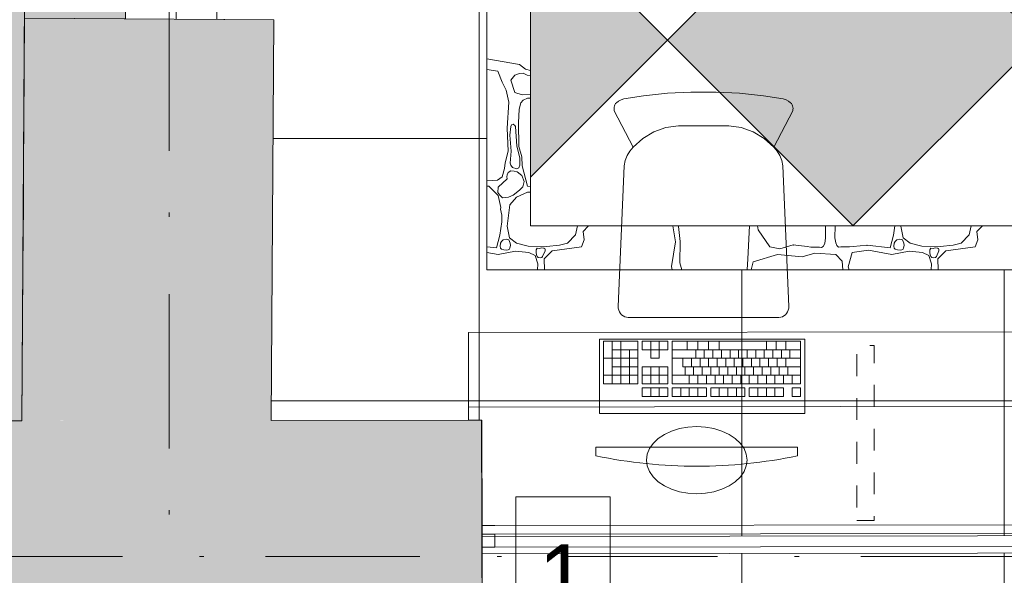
# Paper-space layout 'SA-902 Ruumi 103 siseviimistlused' of a CAD drawing. Header units: millimetres. Extents: x 15 to 415, y 5 to 292.
# Tile 51 of 71: x 135 to 157, y 127 to 140. Entities that reach past the tile are written whole.
import ezdxf
from ezdxf.xclip import XClip

# ---------------------------------------------------------------- set-up
doc = ezdxf.new("R2010")
doc.units = ezdxf.units.MM
doc.header["$MEASUREMENT"] = 0
doc.header["$XCLIPFRAME"] = 2
for name, pattern in [('Dashed väike', [1, 0.5, -0.5]), ('Dot & Dashed', [6.702778, 3.527778, -1.763889, 0, -1.411111]), ('Small Dashed', [2.822222, 1.411111, -1.411111])]:
    doc.linetypes.add(name, pattern=pattern)
for name, color, linetype in [('AR - Mööbel', 7, 'Continuous'), ('AR - Seinad SS 2', 7, 'Continuous'), ('AR - Seinad SS.ol', 7, 'Continuous'), ('AR - Talad', 7, 'Continuous'), ('AR - Teljed', 7, 'Continuous'), ('AR - Vahelaed', 7, 'Continuous'), ('Märkused - Muinsuskaitselised väärtused', 7, 'Continuous'), ('SA - põrandaviimistlus', 7, 'Continuous')]:
    doc.layers.add(name, color=color, linetype=linetype)
doc.styles.add('GENERATED_STYLE_4', font='txt')
pattern_1 = [(0, (61.449, 53.2755), (0, 6), []), (90, (61.449, 53.2755), (-6, 0), [])]

# ---------------------------------------------------------------- blocks, each defined once
blk = doc.blocks.new('*X7')
at = {"layer": 'SA - põrandaviimistlus', "color": 254, "linetype": 'Continuous', "lineweight": 13}
for p, q in [((145.626, 139.096), (146.374, 138.969)), ((146.374, 138.969), (146.512, 138.86)), ((145.877, 138.816), (145.626, 138.856)), ((145.978, 138.564), (145.877, 138.816)), ((146.268, 138.725), (146.176, 138.608)), ((146.374, 138.761), (146.268, 138.725)), ((146.454, 138.767), (146.374, 138.761)), ((146.471, 138.759), (146.454, 138.767)), ((146.55, 138.725), (146.471, 138.759)), ((146.512, 138.86), (146.624, 138.833)), ((146.624, 138.716), (146.55, 138.725)), ((146.07, 138.378), (145.978, 138.564)), ((146.176, 138.608), (146.268, 138.331)), ((146.127, 138.105), (146.07, 138.378)), ((146.268, 138.331), (146.436, 138.274)), ((146.436, 138.274), (146.624, 138.285)), ((146.09, 137.514), (146.127, 138.105)), ((146.404, 138.096), (146.362, 137.947)), ((146.456, 138.155), (146.404, 138.096)), ((146.555, 138.2), (146.456, 138.155)), ((146.624, 138.196), (146.555, 138.2)), ((146.362, 137.947), (146.345, 137.635)), ((146.172, 137.553), (146.153, 137.352)), ((146.19, 137.588), (146.172, 137.553)), ((146.23, 137.602), (146.19, 137.588)), ((146.267, 137.577), (146.23, 137.602)), ((146.278, 137.553), (146.267, 137.577)), ((146.31, 137.099), (146.278, 137.553)), ((146.345, 137.635), (146.357, 137.092)), ((146.109, 136.988), (146.09, 137.514)), ((146.153, 137.352), (146.181, 136.986)), ((146.378, 136.838), (146.31, 137.099)), ((146.357, 137.092), (146.424, 136.855)), ((146.043, 136.718), (146.109, 136.988)), ((146.181, 136.986), (146.159, 136.71)), ((146.03, 136.59), (146.043, 136.718)), ((146.159, 136.71), (146.172, 136.664)), ((146.172, 136.664), (146.209, 136.613)), ((146.359, 136.608), (146.376, 136.664)), ((146.376, 136.664), (146.378, 136.838)), ((146.424, 136.855), (146.436, 136.649)), ((146.436, 136.649), (146.555, 136.186)), ((145.978, 136.404), (146.03, 136.59)), ((146.093, 136.443), (146.079, 136.401)), ((146.111, 136.497), (146.093, 136.443)), ((146.172, 136.537), (146.111, 136.497)), ((146.246, 136.528), (146.172, 136.537)), ((146.209, 136.613), (146.308, 136.582)), ((146.316, 136.517), (146.246, 136.528)), ((146.308, 136.582), (146.359, 136.608)), ((146.426, 136.434), (146.316, 136.517)), ((146.48, 136.294), (146.426, 136.434)), ((145.626, 136.308), (145.869, 136.327)), ((145.626, 136.188), (145.671, 136.186)), ((145.671, 136.186), (145.881, 135.976)), ((145.869, 136.327), (145.978, 136.404)), ((146.093, 136.352), (145.885, 136.167)), ((146.079, 136.401), (146.093, 136.352)), ((146.451, 136.173), (146.48, 136.294)), ((146.555, 136.186), (146.624, 136.179)), ((145.885, 136.167), (145.879, 136.045)), ((145.879, 136.045), (145.922, 135.979)), ((145.881, 135.976), (145.945, 135.702)), ((145.922, 135.979), (145.982, 135.923)), ((146.119, 135.933), (146.225, 135.982)), ((146.225, 135.982), (146.372, 136.095)), ((146.555, 136.05), (146.303, 135.933)), ((146.372, 136.095), (146.451, 136.173)), ((146.623, 136.053), (146.555, 136.05)), ((145.982, 135.923), (146.119, 135.933)), ((146.152, 135.762), (146.092, 135.27)), ((146.303, 135.933), (146.152, 135.762)), ((145.945, 135.702), (145.94, 135.664)), ((145.94, 135.664), (145.964, 135.523)), ((145.964, 135.523), (145.966, 135.375)), ((145.966, 135.375), (145.92, 135.066)), ((145.92, 135.066), (145.848, 134.776)), ((146.092, 135.27), (146.144, 135.005)), ((147.472, 134.883), (147.65, 135.076)), ((147.65, 135.076), (147.694, 135.282)), ((147.945, 135.272), (147.828, 135.153)), ((147.828, 135.153), (147.846, 134.96)), ((148.034, 135.282), (147.945, 135.272)), ((149.934, 134.918), (149.874, 135.282)), ((150.008, 135.282), (150.005, 135.268)), ((150.005, 135.268), (150.045, 134.92)), ((151.593, 134.527), (151.626, 135.282)), ((151.814, 135.282), (151.824, 135.192)), ((151.824, 135.192), (152.098, 134.799)), ((153.369, 134.999), (153.369, 135.282)), ((153.583, 135.01), (153.591, 135.282)), ((154.92, 135.066), (154.848, 134.776)), ((154.952, 135.282), (154.92, 135.066)), ((155.094, 135.282), (155.092, 135.27)), ((155.092, 135.27), (155.144, 135.005)), ((156.472, 134.883), (156.65, 135.076)), ((156.65, 135.076), (156.694, 135.282)), ((156.945, 135.272), (156.828, 135.153)), ((156.828, 135.153), (156.846, 134.96)), ((157.032, 135.282), (156.945, 135.272)), ((145.935, 134.882), (145.931, 134.818)), ((145.958, 134.923), (145.935, 134.882)), ((145.998, 134.959), (145.958, 134.923)), ((146.064, 134.974), (145.998, 134.959)), ((146.131, 134.958), (146.064, 134.974)), ((146.144, 134.923), (146.131, 134.958)), ((146.144, 135.005), (146.303, 134.883)), ((146.159, 134.885), (146.144, 134.923)), ((146.162, 134.831), (146.159, 134.885)), ((146.303, 134.883), (146.573, 134.819)), ((146.991, 134.806), (147.286, 134.841)), ((147.286, 134.841), (147.472, 134.883)), ((147.846, 134.96), (147.789, 134.804)), ((149.847, 134.353), (149.934, 134.918)), ((150.045, 134.92), (150.035, 134.435)), ((152.321, 134.757), (152.629, 134.845)), ((152.629, 134.845), (152.949, 134.81)), ((153.324, 134.819), (153.348, 134.882)), ((153.348, 134.882), (153.369, 134.999)), ((153.601, 134.893), (153.583, 135.01)), ((153.624, 134.83), (153.601, 134.893)), ((154.318, 134.837), (153.998, 134.81)), ((154.848, 134.776), (154.318, 134.837)), ((154.935, 134.882), (154.931, 134.818)), ((154.958, 134.923), (154.935, 134.882)), ((154.998, 134.959), (154.958, 134.923)), ((155.064, 134.974), (154.998, 134.959)), ((155.131, 134.958), (155.064, 134.974)), ((155.144, 134.923), (155.131, 134.958)), ((155.144, 135.005), (155.303, 134.883)), ((155.159, 134.885), (155.144, 134.923)), ((155.162, 134.831), (155.159, 134.885)), ((155.303, 134.883), (155.573, 134.819)), ((155.991, 134.806), (156.286, 134.841)), ((156.286, 134.841), (156.472, 134.883)), ((156.846, 134.96), (156.789, 134.804)), ((145.848, 134.776), (145.626, 134.802)), ((145.626, 134.673), (145.884, 134.623)), ((145.884, 134.623), (146.278, 134.705)), ((145.931, 134.818), (145.939, 134.769)), ((145.939, 134.769), (145.958, 134.747)), ((145.958, 134.747), (146.011, 134.729)), ((146.011, 134.729), (146.074, 134.728)), ((146.074, 134.728), (146.115, 134.732)), ((146.115, 134.732), (146.144, 134.747)), ((146.144, 134.747), (146.154, 134.78)), ((146.154, 134.78), (146.162, 134.831)), ((146.278, 134.705), (146.582, 134.668)), ((146.573, 134.819), (146.991, 134.806)), ((146.582, 134.668), (146.729, 134.601)), ((146.774, 134.769), (146.751, 134.735)), ((146.751, 134.735), (146.753, 134.668)), ((146.753, 134.668), (146.759, 134.616)), ((146.759, 134.616), (146.774, 134.579)), ((146.827, 134.765), (146.774, 134.769)), ((146.878, 134.775), (146.827, 134.765)), ((146.919, 134.774), (146.878, 134.775)), ((146.901, 134.579), (146.96, 134.708)), ((146.932, 134.769), (146.919, 134.774)), ((146.952, 134.766), (146.932, 134.769)), ((147.12, 134.712), (146.932, 134.529)), ((146.958, 134.742), (146.952, 134.766)), ((146.96, 134.708), (146.958, 134.742)), ((147.789, 134.804), (147.12, 134.712)), ((152.271, 134.623), (151.716, 134.457)), ((152.098, 134.799), (152.321, 134.757)), ((152.831, 134.576), (152.271, 134.623)), ((153.126, 134.658), (152.831, 134.576)), ((152.949, 134.81), (153.028, 134.795)), ((153.028, 134.795), (153.227, 134.792)), ((153.601, 134.623), (153.126, 134.658)), ((153.227, 134.792), (153.278, 134.786)), ((153.278, 134.786), (153.298, 134.799)), ((153.298, 134.799), (153.324, 134.819)), ((153.75, 134.475), (153.601, 134.623)), ((153.648, 134.809), (153.624, 134.83)), ((153.668, 134.795), (153.648, 134.809)), ((153.719, 134.8), (153.668, 134.795)), ((153.918, 134.798), (153.719, 134.8)), ((153.883, 134.341), (153.975, 134.668)), ((153.998, 134.81), (153.918, 134.798)), ((153.975, 134.668), (154.349, 134.727)), ((154.349, 134.727), (154.884, 134.623)), ((154.884, 134.623), (155.278, 134.705)), ((154.931, 134.818), (154.939, 134.769)), ((154.939, 134.769), (154.958, 134.747)), ((154.958, 134.747), (155.011, 134.729)), ((155.011, 134.729), (155.074, 134.728)), ((155.074, 134.728), (155.115, 134.732)), ((155.115, 134.732), (155.144, 134.747)), ((155.144, 134.747), (155.154, 134.78)), ((155.154, 134.78), (155.162, 134.831)), ((155.278, 134.705), (155.582, 134.668)), ((155.573, 134.819), (155.991, 134.806)), ((155.582, 134.668), (155.729, 134.601)), ((155.774, 134.769), (155.751, 134.735)), ((155.751, 134.735), (155.753, 134.668)), ((155.753, 134.668), (155.759, 134.616)), ((155.759, 134.616), (155.774, 134.579)), ((155.827, 134.765), (155.774, 134.769)), ((155.878, 134.775), (155.827, 134.765)), ((155.919, 134.774), (155.878, 134.775)), ((155.901, 134.579), (155.96, 134.708)), ((155.932, 134.769), (155.919, 134.774)), ((155.952, 134.766), (155.932, 134.769)), ((156.12, 134.712), (155.932, 134.529)), ((155.958, 134.742), (155.952, 134.766)), ((155.96, 134.708), (155.958, 134.742)), ((156.789, 134.804), (156.12, 134.712)), ((146.729, 134.601), (146.793, 134.41)), ((146.774, 134.579), (146.8, 134.56)), ((146.793, 134.41), (146.783, 134.278)), ((146.8, 134.56), (146.842, 134.551)), ((146.842, 134.551), (146.879, 134.556)), ((146.879, 134.556), (146.901, 134.579)), ((146.932, 134.529), (146.942, 134.278)), ((150.035, 134.435), (150.084, 134.278)), ((151.574, 134.278), (151.593, 134.527)), ((151.716, 134.457), (151.665, 134.278)), ((153.762, 134.278), (153.75, 134.475)), ((155.729, 134.601), (155.793, 134.41)), ((155.774, 134.579), (155.8, 134.56)), ((155.793, 134.41), (155.783, 134.278)), ((155.8, 134.56), (155.842, 134.551)), ((155.842, 134.551), (155.879, 134.556)), ((155.879, 134.556), (155.901, 134.579)), ((155.932, 134.529), (155.942, 134.278)), ((149.858, 134.278), (149.847, 134.353)), ((153.909, 134.278), (153.883, 134.341))]:
    blk.add_line(p, q, dxfattribs=at)
for p in [(152.629, 134.845), (154.318, 134.837), (153.298, 134.799), (153.298, 134.799), (153.648, 134.809), (153.648, 134.809)]:
    blk.add_point(p, dxfattribs=at)
blk = doc.blocks.new('Drawing_1_1', base_point=(61.449, 53.275))
at = {"layer": 'AR - Seinad SS.ol', "linetype": 'Continuous', "lineweight": 13}
for points in [[(134.996, 130.823), (140.696, 130.83), (140.754, 139.992), (135.054, 140.028)], [(125.521, 130.81), (125.528, 125.11), (145.519, 125.137), (145.512, 130.837)]]:
    blk.add_hatch(color=252, dxfattribs=at).paths.add_polyline_path(points)
at = {"layer": 'SA - põrandaviimistlus', "linetype": 'Continuous', "lineweight": 13}
h = blk.add_hatch(dxfattribs=at)
h.set_pattern_fill('Grid_600x600_0001', color=254, style=0, pattern_type=2)
h.set_pattern_definition(pattern_1)
h.paths.add_polyline_path([(105.721, 218.244), (105.386, 198.526), (106.736, 198.516), (106.695, 195.537), (108.166, 195.537), (108.166, 192.767), (134.015, 192.767), (134.015, 195.537), (134.304, 195.537), (134.3, 197.881), (142.202, 197.893), (142.23, 199.986), (149.429, 199.89), (149.404, 196.959), (152.262, 196.963), (152.267, 193.163), (188.583, 193.218), (188.577, 197.018), (193.466, 197.026), (193.466, 198.218), (199.166, 198.218), (199.166, 197.034), (214.276, 197.057), (214.287, 189.857), (213.642, 189.856), (213.261, 163.413), (213.958, 163.415), (213.978, 157.565), (211.724, 157.584), (211.333, 131.191), (212.783, 131.169), (212.78, 130.925), (213.902, 130.927), (213.914, 125.227), (190.819, 125.196), (190.815, 127.844), (145.517, 127.784), (145.519, 125.137), (140.626, 125.13), (140.59, 115.843), (138.333, 115.852), (138.179, 76.16), (140.436, 76.151), (140.419, 64.848), (197.715, 64.938), (197.754, 97.452), (212.734, 97.416), (212.689, 96.617), (213.675, 96.614), (213.665, 92.64), (238.665, 92.58), (238.675, 96.554), (243.295, 96.543), (244.201, 96.541), (244.201, 125.294), (238.914, 125.283), (238.901, 130.983), (240.061, 130.985), (240.061, 131.185), (242.964, 131.15), (242.962, 130.992), (244.201, 130.994), (244.201, 189.903), (243.683, 189.902), (243.288, 157.625), (239.687, 157.654), (239.666, 163.504), (240.46, 163.507), (240.783, 189.897), (240.067, 189.896), (240.056, 197.096), (244.201, 197.103), (244.201, 199.036), (201.166, 199.036), (201.166, 212.446), (209.761, 212.446, -0.068715), (209.037, 214.423), (199.166, 214.446), (199.166, 211.518), (193.466, 211.518), (193.425, 233.349), (149.874, 233.347), (149.792, 227.137), (142.592, 227.233), (142.704, 235.586), (114.929, 235.586), (114.929, 218.186), (107.051, 218.186)])
h.paths.add_polyline_path([(145.626, 67.938), (145.626, 122.227), (205.909, 122.227), (205.909, 100.452), (190.757, 100.452), (190.757, 67.938)], flags=0)
h.paths.add_polyline_path([(215.914, 134.278), (215.914, 189.096), (236.914, 189.096), (236.914, 134.278)], flags=0)
h.paths.add_polyline_path([(215.914, 100.452), (215.914, 122.227), (236.914, 122.227), (236.914, 100.452)], flags=0)
h = blk.add_hatch(dxfattribs=at)
h.set_pattern_fill('Grid_600x600_0001', color=254, style=0, pattern_type=2)
h.set_pattern_definition(pattern_1)
h.paths.add_polyline_path([(140.696, 130.83), (145.512, 130.837), (145.516, 128.184), (190.814, 128.244), (190.812, 130.896), (209.879, 130.921), (209.884, 131.212), (211.333, 131.191), (211.724, 157.584), (210.275, 157.605), (210.463, 170.308), (208.163, 170.341), (208.419, 189.848), (188.588, 189.818), (188.584, 192.788), (152.263, 192.733), (152.267, 189.763), (141.069, 189.746), (141.01, 180.412), (138.777, 180.426), (138.52, 140.006), (140.754, 139.992)])
h.paths.add_polyline_path([(145.626, 134.278), (145.626, 185.956), (205.909, 185.956), (205.909, 134.278)], flags=0)
at = {"layer": 'SA - põrandaviimistlus', "linetype": 'Continuous', "lineweight": 20}
h = blk.add_hatch(dxfattribs=at)
h.set_pattern_fill('Carpet_tihe_0001', color=252, style=0, pattern_type=2)
h.set_pattern_definition([(45, (61.4492, 56.2755), (-0.954594, 0.954594), [0, -0.9, 0, -1.35]), (110, (64.4492, 56.2755), (1.268585, 0.461727), [0, -0.66, 0, -1.14])])
h.paths.add_polyline_path([(74.616, 140.163), (78.245, 139.844), (80.882, 185.741), (131.31, 185.739), (130.962, 130.817), (134.996, 130.823), (135.054, 140.028), (137.363, 140.013), (137.62, 180.434), (135.31, 180.448), (135.369, 189.739), (126.091, 189.728), (126.091, 191.367), (116.091, 191.367), (116.091, 189.737), (108.166, 189.737), (101.021, 189.737), (78.924, 189.737), (76.976, 189.737), (75.907, 154.818)])
at = {"layer": 'SA - põrandaviimistlus', "linetype": 'Continuous', "lineweight": 13}
h = blk.add_hatch(dxfattribs=at)
h.set_pattern_fill('Grid_600x600_Diagonal_0001', color=254, style=0, pattern_type=2)
h.set_pattern_definition([(45, (204.9065, 135.281), (-4.24264, 4.24264), []), (135, (204.9065, 135.281), (4.24264, 4.24264), [])])
h.paths.add_polyline_path([(146.63, 184.952), (146.623, 135.282), (204.907, 135.281), (204.912, 184.949)])
for points in [[(153.995, 135.281), (158.237, 139.524), (153.995, 143.766), (149.752, 139.524)], [(146.624, 136.395), (149.752, 139.524), (146.624, 142.652)]]:
    blk.add_hatch(color=8, dxfattribs=at).paths.add_polyline_path(points)
at = {"layer": 'AR - Mööbel', "color": 251, "linetype": 'Continuous', "lineweight": 13}
for p, q in [((148.756, 138.18), (149.205, 138.252)), ((149.205, 138.252), (149.757, 138.311)), ((149.757, 138.311), (150.292, 138.337)), ((150.292, 138.337), (150.865, 138.337)), ((150.865, 138.337), (151.4, 138.311)), ((151.4, 138.311), (151.951, 138.252)), ((151.951, 138.252), (152.401, 138.18)), ((148.532, 137.966), (148.535, 137.996)), ((148.535, 137.996), (148.543, 138.024)), ((148.543, 138.024), (148.554, 138.05)), ((148.554, 138.05), (148.569, 138.074)), ((148.569, 138.074), (148.588, 138.095)), ((148.588, 138.095), (148.637, 138.132)), ((148.637, 138.132), (148.692, 138.158)), ((148.692, 138.158), (148.756, 138.18)), ((152.401, 138.18), (152.465, 138.158)), ((152.465, 138.158), (152.519, 138.132)), ((152.519, 138.132), (152.569, 138.095)), ((152.569, 138.095), (152.587, 138.074)), ((152.587, 138.074), (152.602, 138.05)), ((152.602, 138.05), (152.614, 138.024)), ((152.614, 138.024), (152.621, 137.996)), ((152.621, 137.996), (152.625, 137.966)), ((148.533, 137.937), (148.532, 137.966)), ((148.539, 137.908), (148.533, 137.937)), ((148.971, 137.077), (148.539, 137.908)), ((152.618, 137.908), (152.186, 137.077)), ((152.623, 137.937), (152.618, 137.908)), ((152.625, 137.966), (152.623, 137.937)), ((149.719, 137.527), (150.003, 137.567)), ((150.003, 137.567), (149.719, 137.527)), ((150.003, 137.567), (151.154, 137.566)), ((151.154, 137.566), (150.003, 137.567)), ((151.154, 137.566), (151.154, 137.567)), ((151.154, 137.567), (151.438, 137.527)), ((151.154, 137.567), (151.154, 137.566)), ((151.438, 137.527), (151.154, 137.567)), ((149.193, 137.278), (149.446, 137.43)), ((149.446, 137.43), (149.193, 137.278)), ((149.446, 137.43), (149.719, 137.527)), ((149.719, 137.527), (149.446, 137.43)), ((151.438, 137.527), (151.711, 137.43)), ((151.711, 137.43), (151.438, 137.527)), ((151.711, 137.43), (151.963, 137.278)), ((151.963, 137.278), (151.711, 137.43)), ((148.971, 137.077), (149.193, 137.278)), ((149.193, 137.278), (148.971, 137.077)), ((151.963, 137.278), (152.186, 137.077)), ((152.186, 137.077), (151.963, 137.278)), ((148.79, 136.771), (148.833, 136.885)), ((148.833, 136.885), (148.894, 136.988)), ((148.894, 136.988), (148.971, 137.077)), ((152.186, 137.077), (152.263, 136.988)), ((152.263, 136.988), (152.324, 136.885)), ((152.324, 136.885), (152.367, 136.771)), ((148.626, 133.44), (148.767, 136.65)), ((148.767, 136.65), (148.79, 136.771)), ((152.367, 136.771), (152.39, 136.65)), ((152.39, 136.65), (152.53, 133.44)), ((148.63, 133.396), (148.626, 133.44)), ((148.64, 133.354), (148.63, 133.396)), ((148.657, 133.314), (148.64, 133.354)), ((148.679, 133.277), (148.657, 133.314)), ((148.707, 133.246), (148.679, 133.277)), ((152.477, 133.277), (152.449, 133.246)), ((152.5, 133.314), (152.477, 133.277)), ((152.517, 133.354), (152.5, 133.314)), ((152.527, 133.396), (152.517, 133.354)), ((152.53, 133.44), (152.527, 133.396)), ((148.74, 133.221), (148.707, 133.246)), ((148.776, 133.202), (148.74, 133.221)), ((148.814, 133.191), (148.776, 133.202)), ((148.853, 133.187), (148.814, 133.191)), ((152.303, 133.187), (148.853, 133.187)), ((152.343, 133.191), (152.303, 133.187)), ((152.381, 133.202), (152.343, 133.191)), ((152.417, 133.221), (152.381, 133.202)), ((152.449, 133.246), (152.417, 133.221)), ((191.104, 132.904), (145.203, 132.844)), ((145.203, 132.844), (145.206, 130.84)), ((152.897, 132.69), (148.197, 132.69)), ((148.197, 132.69), (148.197, 130.99)), ((149.079, 132.642), (148.295, 132.642)), ((148.295, 132.642), (148.295, 131.672)), ((148.491, 132.642), (148.491, 131.672)), ((148.687, 132.642), (148.687, 131.672)), ((149.079, 131.672), (149.079, 132.642)), ((149.764, 132.642), (149.176, 132.642)), ((149.176, 132.642), (149.176, 132.448)), ((149.372, 132.642), (149.372, 132.448)), ((149.568, 132.642), (149.568, 132.448)), ((149.764, 132.448), (149.764, 132.642)), ((152.799, 132.642), (149.862, 132.642)), ((149.862, 132.642), (149.862, 131.672)), ((150.205, 132.642), (150.205, 132.448)), ((150.449, 132.642), (150.449, 132.448)), ((150.694, 132.642), (150.694, 132.448)), ((150.939, 132.642), (150.939, 132.448)), ((152.016, 132.642), (152.016, 132.448)), ((152.236, 132.642), (152.236, 132.448)), ((152.457, 132.642), (152.457, 132.448)), ((152.799, 131.672), (152.799, 132.642)), ((152.897, 130.99), (152.897, 132.69)), ((149.079, 132.448), (148.491, 132.448)), ((148.883, 132.448), (148.883, 131.672)), ((149.176, 132.448), (149.372, 132.448)), ((149.372, 132.448), (149.372, 132.254)), ((149.568, 132.448), (149.372, 132.448)), ((149.568, 132.254), (149.568, 132.448)), ((149.568, 132.448), (149.764, 132.448)), ((152.799, 132.448), (149.862, 132.448)), ((150.4, 132.448), (150.4, 132.254)), ((150.596, 132.448), (150.596, 132.254)), ((150.792, 132.448), (150.792, 132.254)), ((150.988, 132.448), (150.988, 132.254)), ((151.184, 132.448), (151.184, 132.254)), ((151.38, 132.448), (151.38, 132.254)), ((151.575, 132.448), (151.575, 132.254)), ((151.771, 132.448), (151.771, 132.254)), ((151.967, 132.448), (151.967, 132.254)), ((152.163, 132.448), (152.163, 132.254)), ((152.359, 132.448), (152.359, 132.254)), ((152.555, 132.448), (152.555, 132.254)), ((149.079, 132.254), (148.295, 132.254)), ((149.372, 132.254), (149.568, 132.254)), ((152.799, 132.254), (149.862, 132.254)), ((150.107, 132.254), (150.107, 132.06)), ((150.303, 132.254), (150.303, 132.06)), ((150.498, 132.254), (150.498, 132.06)), ((150.694, 132.254), (150.694, 132.06)), ((150.89, 132.254), (150.89, 132.06)), ((151.086, 132.254), (151.086, 132.06)), ((151.282, 132.254), (151.282, 132.06)), ((151.478, 132.254), (151.478, 132.06)), ((151.673, 132.254), (151.673, 132.06)), ((151.869, 132.254), (151.869, 132.06)), ((152.065, 132.254), (152.065, 132.06)), ((152.261, 132.254), (152.261, 132.06)), ((152.457, 132.254), (152.457, 132.06)), ((149.079, 132.06), (148.491, 132.06)), ((149.764, 132.06), (149.176, 132.06)), ((149.176, 132.06), (149.176, 131.672)), ((149.372, 132.06), (149.372, 131.672)), ((149.568, 132.06), (149.568, 131.672)), ((149.764, 131.672), (149.764, 132.06)), ((152.799, 132.06), (150.107, 132.06)), ((150.156, 132.06), (150.156, 131.866)), ((150.351, 132.06), (150.351, 131.866)), ((150.547, 132.06), (150.547, 131.866)), ((150.743, 132.06), (150.743, 131.866)), ((150.939, 132.06), (150.939, 131.866)), ((151.135, 132.06), (151.135, 131.866)), ((151.331, 132.06), (151.331, 131.866)), ((151.526, 132.06), (151.526, 131.866)), ((151.722, 132.06), (151.722, 131.866)), ((151.918, 132.06), (151.918, 131.866)), ((152.114, 132.06), (152.114, 131.866)), ((152.31, 132.06), (152.31, 131.866)), ((152.506, 132.06), (152.506, 131.866)), ((149.079, 131.866), (148.295, 131.866)), ((149.764, 131.866), (149.176, 131.866)), ((152.799, 131.866), (149.862, 131.866)), ((150.254, 131.866), (150.254, 131.672)), ((150.449, 131.866), (150.449, 131.672)), ((150.645, 131.866), (150.645, 131.672)), ((150.841, 131.866), (150.841, 131.672)), ((151.037, 131.866), (151.037, 131.672)), ((151.233, 131.866), (151.233, 131.672)), ((151.429, 131.866), (151.429, 131.672)), ((151.624, 131.866), (151.624, 131.672)), ((151.82, 131.866), (151.82, 131.672)), ((152.016, 131.866), (152.016, 131.672)), ((152.212, 131.866), (152.212, 131.672)), ((152.408, 131.866), (152.408, 131.672)), ((152.604, 131.866), (152.604, 131.672)), ((148.295, 131.672), (149.079, 131.672)), ((149.176, 131.672), (149.764, 131.672)), ((149.764, 131.575), (149.176, 131.575)), ((149.176, 131.575), (149.176, 131.381)), ((149.372, 131.575), (149.372, 131.381)), ((149.568, 131.575), (149.568, 131.381)), ((149.764, 131.381), (149.764, 131.575)), ((149.862, 131.672), (152.799, 131.672)), ((150.645, 131.575), (149.862, 131.575)), ((149.862, 131.575), (149.862, 131.381)), ((150.058, 131.575), (150.058, 131.381)), ((150.254, 131.575), (150.254, 131.381)), ((150.449, 131.575), (150.449, 131.381)), ((150.645, 131.381), (150.645, 131.575)), ((151.526, 131.575), (150.743, 131.575)), ((150.743, 131.575), (150.743, 131.381)), ((150.939, 131.575), (150.939, 131.381)), ((151.135, 131.575), (151.135, 131.381)), ((151.331, 131.575), (151.331, 131.381)), ((151.526, 131.381), (151.526, 131.575)), ((152.408, 131.575), (151.624, 131.575)), ((151.624, 131.575), (151.624, 131.381)), ((151.82, 131.575), (151.82, 131.381)), ((152.016, 131.575), (152.016, 131.381)), ((152.212, 131.575), (152.212, 131.381)), ((152.408, 131.381), (152.408, 131.575)), ((152.799, 131.575), (152.604, 131.575)), ((152.604, 131.575), (152.604, 131.381)), ((152.799, 131.381), (152.799, 131.575)), ((149.176, 131.381), (149.764, 131.381)), ((149.862, 131.381), (150.645, 131.381)), ((150.743, 131.381), (151.526, 131.381)), ((151.624, 131.381), (152.408, 131.381)), ((152.604, 131.381), (152.799, 131.381)), ((191.107, 131.2), (145.205, 131.14)), ((145.205, 131.14), (145.206, 130.84)), ((145.206, 130.84), (145.506, 130.84)), ((145.206, 130.84), (145.506, 130.84)), ((145.509, 128.434), (145.506, 130.84)), ((148.197, 130.99), (152.897, 130.99)), ((149.847, 130.59), (149.683, 130.514)), ((150.029, 130.647), (149.847, 130.59)), ((150.223, 130.682), (150.029, 130.647)), ((150.423, 130.693), (150.223, 130.682)), ((150.623, 130.682), (150.423, 130.693)), ((150.817, 130.647), (150.623, 130.682)), ((150.999, 130.59), (150.817, 130.647)), ((151.163, 130.514), (150.999, 130.59)), ((149.541, 130.419), (149.426, 130.309)), ((149.683, 130.514), (149.541, 130.419)), ((151.305, 130.419), (151.163, 130.514)), ((151.42, 130.309), (151.305, 130.419)), ((152.726, 130.225), (148.12, 130.225)), ((148.12, 130.225), (148.12, 130.025)), ((149.341, 130.188), (149.289, 130.059)), ((149.426, 130.309), (149.341, 130.188)), ((151.505, 130.188), (151.42, 130.309)), ((151.557, 130.059), (151.505, 130.188)), ((152.726, 130.025), (152.726, 130.225)), ((149.289, 130.059), (149.271, 129.925)), ((149.271, 129.925), (149.289, 129.792)), ((151.574, 129.925), (151.557, 130.059)), ((151.557, 129.792), (151.574, 129.925)), ((149.289, 129.792), (149.341, 129.663)), ((149.341, 129.663), (149.426, 129.542)), ((151.42, 129.542), (151.505, 129.663)), ((151.505, 129.663), (151.557, 129.792)), ((149.426, 129.542), (149.541, 129.432)), ((151.305, 129.432), (151.42, 129.542)), ((149.541, 129.432), (149.683, 129.337)), ((149.683, 129.337), (149.847, 129.261)), ((149.847, 129.261), (150.029, 129.204)), ((150.817, 129.204), (150.999, 129.261)), ((150.999, 129.261), (151.163, 129.337)), ((151.163, 129.337), (151.305, 129.432)), ((150.029, 129.204), (150.223, 129.169)), ((150.223, 129.169), (150.423, 129.158)), ((150.423, 129.158), (150.623, 129.169)), ((150.623, 129.169), (150.817, 129.204)), ((145.509, 128.434), (190.81, 128.493)), ((145.509, 128.434), (190.81, 128.493)), ((145.509, 128.434), (145.809, 128.435)), ((145.509, 128.434), (145.509, 128.434)), ((145.509, 128.434), (145.509, 128.434))]:
    blk.add_line(p, q, dxfattribs=at)
at = {"layer": 'AR - Mööbel', "color": 252, "linetype": 'Dashed väike', "lineweight": 13, "flags": 128}
blk.add_lwpolyline([(154.083, 128.545), (154.483, 128.545), (154.483, 132.545), (154.083, 132.545)], close=True, dxfattribs=at)
at = {"layer": 'AR - Mööbel', "color": 251, "linetype": 'Continuous', "lineweight": 13}
for start, end in [(258.1049, 270), (270, 281.8951)]:
    blk.add_arc((150.423, 140.959), 11.174, start, end, dxfattribs=at)
at = {"layer": 'AR - Seinad SS 2', "color": 5, "linetype": 'Continuous', "lineweight": 13}
for p, q in [((145.51, 128.434), (190.84, 128.494)), ((145.51, 128.434), (145.51, 128.309)), ((145.51, 128.309), (145.511, 128.234)), ((145.511, 128.234), (145.811, 128.234)), ((145.511, 128.234), (145.511, 128.184)), ((145.511, 128.234), (145.511, 128.184)), ((145.511, 128.184), (145.511, 127.934)), ((145.511, 128.184), (145.511, 127.934)), ((145.811, 128.234), (190.541, 128.293)), ((145.811, 128.234), (145.811, 127.934)), ((145.811, 127.934), (145.511, 127.934)), ((145.511, 127.934), (145.512, 127.484)), ((190.541, 127.993), (145.811, 127.934)), ((145.512, 127.484), (145.512, 127.359)), ((145.512, 127.359), (145.512, 127.234))]:
    blk.add_line(p, q, dxfattribs=at)
at = {"layer": 'AR - Seinad SS 2', "color": 5, "linetype": 'Continuous', "lineweight": 9}
for p, q in [((145.51, 128.434), (145.51, 128.309)), ((145.51, 128.309), (145.511, 128.234)), ((145.511, 128.234), (145.511, 128.184)), ((145.511, 128.184), (145.511, 127.934)), ((145.511, 127.934), (145.512, 127.484)), ((145.512, 127.484), (145.512, 127.359)), ((145.512, 127.359), (145.512, 127.234))]:
    blk.add_line(p, q, dxfattribs=at)
at = {"layer": 'AR - Seinad SS.ol', "color": 252, "linetype": 'Continuous', "lineweight": 13}
for p, q in [((140.754, 139.992), (135.054, 140.028)), ((145.519, 125.137), (145.512, 130.837))]:
    blk.add_line(p, q, dxfattribs=at)
at = {"layer": 'AR - Seinad SS.ol', "color": 252, "linetype": 'Continuous', "lineweight": 13, "flags": 128}
for points in [[(135.054, 140.028), (134.996, 130.823)], [(140.696, 130.83), (140.754, 139.992)], [(134.996, 130.823), (125.521, 130.81)], [(145.512, 130.837), (140.696, 130.83)]]:
    blk.add_lwpolyline(points, dxfattribs=at)
at = {"layer": 'AR - Talad', "color": 5, "linetype": 'Small Dashed', "lineweight": 13}
for p, q in [((135.369, 189.739), (134.996, 130.823)), ((134.996, 130.823), (79.409, 130.749))]:
    blk.add_line(p, q, dxfattribs=at)
at = {"layer": 'AR - Teljed', "color": 251, "linetype": 'Dot & Dashed', "lineweight": 13}
for p, q in [((138.364, 48.559), (138.364, 266.399)), ((52.131, 127.724), (244.201, 127.724))]:
    blk.add_line(p, q, dxfattribs=at)
at = {"layer": 'AR - Vahelaed', "color": 252, "linetype": 'Continuous', "lineweight": 13, "flags": 128}
blk.add_lwpolyline([(73.586, 130.748), (134.996, 130.823), (135.369, 189.739), (76.976, 189.737), (75.907, 154.818)], close=True, dxfattribs=at)
at = {"layer": 'Märkused - Muinsuskaitselised väärtused', "color": 1, "linetype": 'Continuous', "lineweight": 13}
for p, q in [((148.445, 129.09), (146.285, 129.09)), ((146.285, 129.09), (146.285, 125.419)), ((148.445, 125.419), (148.445, 129.09))]:
    blk.add_line(p, q, dxfattribs=at)
at = {"layer": 'SA - põrandaviimistlus', "color": 252, "linetype": 'Continuous', "lineweight": 13, "flags": 128}
blk.add_lwpolyline([(145.519, 125.137), (145.517, 127.784), (190.815, 127.844), (190.819, 125.196)], dxfattribs=at)
for points in [[(140.696, 130.83), (140.754, 139.992), (138.52, 140.006), (138.777, 180.426), (141.01, 180.412), (141.069, 189.746), (152.267, 189.763), (152.263, 192.733), (188.584, 192.788), (188.588, 189.818), (208.419, 189.848), (208.163, 170.341), (210.463, 170.308), (210.275, 157.605), (211.724, 157.584), (211.333, 131.191), (209.884, 131.212), (209.879, 130.921), (190.812, 130.896), (190.814, 128.244), (145.516, 128.184), (145.512, 130.837)], [(74.616, 140.163), (78.245, 139.844), (80.882, 185.741), (131.31, 185.739), (130.962, 130.817), (134.996, 130.823), (135.054, 140.028), (137.363, 140.013), (137.62, 180.434), (135.31, 180.448), (135.369, 189.739), (126.091, 189.728), (126.091, 191.367), (116.091, 191.367), (116.091, 189.737), (108.166, 189.737), (101.021, 189.737), (78.924, 189.737), (76.976, 189.737), (75.907, 154.818)], [(145.626, 185.956), (205.909, 185.956), (205.909, 134.278), (145.626, 134.278)], [(145.626, 134.278), (205.909, 134.278), (205.909, 185.956), (145.626, 185.956)], [(146.63, 184.952), (204.912, 184.949), (204.907, 135.281), (146.623, 135.282)], [(146.623, 135.282), (204.907, 135.281), (204.912, 184.949), (146.63, 184.952)]]:
    blk.add_lwpolyline(points, close=True, dxfattribs=at)
at = {"layer": 'AR - Seinad SS.ol', "color": 7, "linetype": 'Continuous', "lineweight": 13}
blk.add_blockref('*X7', (0, 0), dxfattribs=at)
at = {"layer": 'Märkused - Muinsuskaitselised väärtused', "color": 1, "linetype": 'Continuous', "lineweight": 13, "insert": (147.365, 126.505), "char_height": 1.5, "attachment_point": 8, "style": 'GENERATED_STYLE_4'}
blk.add_mtext('{\\A1;1}', dxfattribs=at)

psp = doc.layouts.new('SA-902 Ruumi 103 siseviimistlused')

# ---------------------------------------------------------------- block references
at = {"color": 7, "linetype": 'Continuous', "lineweight": 13}
ref = psp.add_blockref('Drawing_1_1', (61.449, 53.275), dxfattribs=at)
XClip(ref).set_block_clipping_path([(24.1555726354, 26.0866641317), (244.2005401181, 283.9995795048)])

doc.saveas('drawing.dxf')
